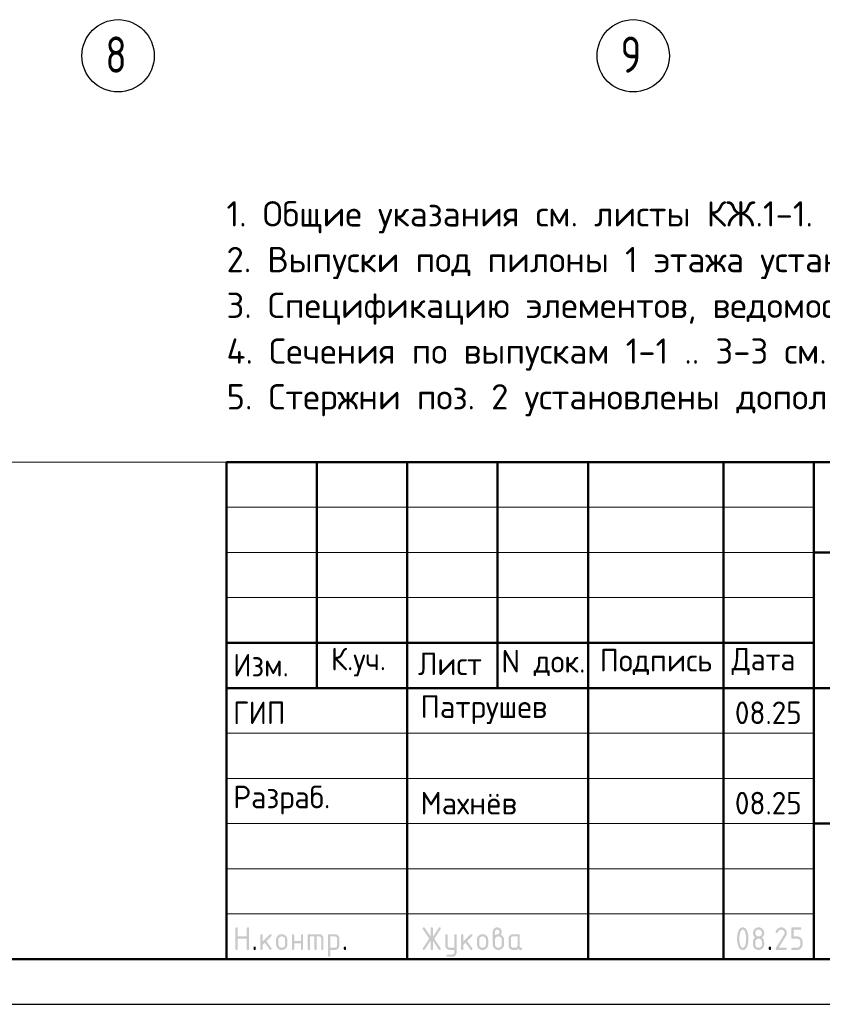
# Model space of a CAD drawing. Header units: millimetres. Extents: x 0 to 42000, y 0 to 29700.
# Tile 2 of 4: x 20711 to 29593, y 0 to 10896. Entities that reach past the tile are written whole.
import ezdxf

# ---------------------------------------------------------------- set-up
doc = ezdxf.new("R2010")
doc.units = ezdxf.units.MM
doc.linetypes.add('______5', pattern=[1100, 800, -100, 100, -100])
doc.layers.add('Standard', color=7, linetype='Continuous', lineweight=25)
doc.layers.add('Оси', color=7, linetype='______5', true_color=0x656565)
doc.styles.add('ISOCPEUR', font='txt')

msp = doc.modelspace()

# ---------------------------------------------------------------- hatches: boundary and pattern name
at = {"layer": 'Standard', "linetype": 'Continuous', "lineweight": 25, "transparency": 33554687}
for points in [[(23099, 614), (23099, 839), (23099, 840), (23099, 842), (23099, 843), (23100, 844), (23100, 845), (23101, 846), (23101, 847), (23102, 848), (23103, 849), (23104, 850), (23105, 850), (23106, 851), (23107, 851), (23109, 851), (23110, 851), (23112, 851), (23113, 851), (23115, 851), (23116, 851), (23117, 851), (23118, 850), (23119, 850), (23120, 849), (23121, 848), (23122, 847), (23122, 846), (23123, 845), (23123, 844), (23124, 843), (23124, 842), (23124, 840), (23124, 839), (23124, 751), (23224, 751), (23224, 839), (23224, 840), (23224, 842), (23224, 843), (23225, 844), (23225, 845), (23226, 846), (23226, 847), (23227, 848), (23228, 849), (23229, 850), (23230, 850), (23231, 851), (23232, 851), (23233, 851), (23235, 851), (23236, 851), (23238, 851), (23239, 851), (23241, 851), (23242, 851), (23243, 850), (23244, 850), (23245, 849), (23246, 848), (23247, 847), (23247, 846), (23248, 845), (23248, 844), (23249, 843), (23249, 842), (23249, 840), (23249, 839), (23249, 614), (23249, 612), (23249, 611), (23249, 609), (23248, 608), (23248, 607), (23247, 606), (23247, 605), (23246, 604), (23245, 604), (23244, 603), (23243, 602), (23242, 602), (23241, 602), (23239, 601), (23238, 601), (23236, 601), (23235, 601), (23233, 601), (23232, 602), (23231, 602), (23230, 602), (23229, 603), (23228, 604), (23227, 604), (23226, 605), (23226, 606), (23225, 607), (23225, 608), (23224, 609), (23224, 611), (23224, 612), (23224, 614), (23224, 726), (23124, 726), (23124, 614), (23124, 612), (23124, 611), (23124, 609), (23123, 608), (23123, 607), (23122, 606), (23122, 605), (23121, 604), (23120, 604), (23119, 603), (23118, 602), (23117, 602), (23116, 602), (23115, 601), (23113, 601), (23112, 601), (23110, 601), (23109, 601), (23107, 602), (23106, 602), (23105, 602), (23104, 603), (23103, 604), (23102, 604), (23101, 605), (23101, 606), (23100, 607), (23100, 608), (23099, 609), (23099, 611), (23099, 612)], [(23399, 694), (23478, 773), (23478, 773), (23479, 774), (23480, 775), (23482, 775), (23483, 776), (23484, 776), (23485, 776), (23486, 776), (23488, 776), (23489, 776), (23491, 776), (23492, 775), (23493, 775), (23494, 774), (23495, 774), (23496, 773), (23497, 772), (23497, 771), (23498, 770), (23498, 769), (23499, 768), (23499, 767), (23499, 765), (23499, 764), (23499, 762), (23499, 761), (23498, 760), (23498, 759), (23497, 758), (23497, 757), (23496, 756), (23495, 755), (23440, 700), (23496, 621), (23498, 619), (23498, 617), (23499, 616), (23499, 614), (23499, 612), (23499, 611), (23499, 609), (23498, 608), (23498, 607), (23497, 606), (23497, 605), (23496, 604), (23495, 604), (23494, 603), (23493, 602), (23492, 602), (23491, 602), (23489, 601), (23488, 601), (23486, 601), (23485, 601), (23483, 602), (23482, 602), (23480, 603), (23479, 603), (23478, 604), (23477, 605), (23476, 607), (23422, 682), (23399, 659), (23399, 614), (23399, 612), (23399, 611), (23399, 609), (23398, 608), (23398, 607), (23397, 606), (23397, 605), (23396, 604), (23395, 604), (23394, 603), (23393, 602), (23392, 602), (23391, 602), (23389, 601), (23388, 601), (23386, 601), (23385, 601), (23383, 601), (23382, 602), (23381, 602), (23380, 602), (23379, 603), (23378, 604), (23377, 604), (23376, 605), (23376, 606), (23375, 607), (23375, 608), (23374, 609), (23374, 611), (23374, 612), (23374, 614), (23374, 764), (23374, 765), (23374, 767), (23374, 768), (23375, 769), (23375, 770), (23376, 771), (23376, 772), (23377, 773), (23378, 774), (23379, 774), (23380, 775), (23381, 775), (23382, 776), (23383, 776), (23385, 776), (23386, 776), (23388, 776), (23389, 776), (23391, 776), (23392, 775), (23393, 775), (23394, 774), (23395, 774), (23396, 773), (23397, 772), (23397, 771), (23398, 770), (23398, 769), (23399, 768), (23399, 767), (23399, 765), (23399, 764)], [(23749, 676), (23749, 614), (23749, 612), (23748, 611), (23748, 609), (23748, 608), (23747, 607), (23747, 606), (23746, 605), (23746, 604), (23745, 604), (23744, 603), (23743, 602), (23742, 602), (23740, 602), (23739, 601), (23738, 601), (23736, 601), (23735, 601), (23733, 601), (23732, 602), (23731, 602), (23729, 602), (23729, 603), (23728, 604), (23727, 604), (23726, 605), (23725, 606), (23725, 607), (23724, 608), (23724, 609), (23724, 611), (23724, 612), (23724, 614), (23724, 764), (23724, 765), (23724, 767), (23724, 768), (23724, 769), (23725, 770), (23725, 771), (23726, 772), (23727, 773), (23728, 774), (23729, 774), (23729, 775), (23731, 775), (23732, 776), (23733, 776), (23735, 776), (23736, 776), (23738, 776), (23739, 776), (23740, 776), (23742, 775), (23743, 775), (23744, 774), (23745, 774), (23746, 773), (23746, 772), (23747, 771), (23747, 770), (23748, 769), (23748, 768), (23748, 767), (23749, 765), (23749, 764), (23749, 701), (23823, 701), (23823, 764), (23823, 765), (23824, 767), (23824, 768), (23824, 769), (23825, 770), (23825, 771), (23826, 772), (23826, 773), (23827, 774), (23828, 774), (23829, 775), (23830, 775), (23832, 776), (23833, 776), (23834, 776), (23836, 776), (23837, 776), (23839, 776), (23840, 776), (23841, 775), (23843, 775), (23843, 774), (23844, 774), (23845, 773), (23846, 772), (23847, 771), (23847, 770), (23848, 769), (23848, 768), (23848, 767), (23848, 765), (23848, 764), (23848, 614), (23848, 612), (23848, 611), (23848, 609), (23848, 608), (23847, 607), (23847, 606), (23846, 605), (23845, 604), (23844, 604), (23843, 603), (23843, 602), (23841, 602), (23840, 602), (23839, 601), (23837, 601), (23836, 601), (23834, 601), (23833, 601), (23832, 602), (23830, 602), (23829, 602), (23828, 603), (23827, 604), (23826, 604), (23826, 605), (23825, 606), (23825, 607), (23824, 608), (23824, 609), (23824, 611), (23823, 612), (23823, 614), (23823, 676)], [(23911, 776), (24023, 776), (24026, 776), (24028, 776), (24031, 776), (24033, 775), (24036, 775), (24038, 774), (24040, 773), (24043, 773), (24045, 772), (24047, 770), (24049, 769), (24051, 768), (24053, 767), (24055, 765), (24057, 763), (24059, 762), (24061, 760), (24062, 758), (24064, 756), (24065, 754), (24067, 752), (24068, 750), (24069, 748), (24070, 745), (24071, 743), (24071, 741), (24072, 739), (24072, 736), (24073, 734), (24073, 731), (24073, 729), (24073, 726), (24073, 614), (24073, 612), (24073, 611), (24073, 609), (24073, 608), (24072, 607), (24072, 606), (24071, 605), (24070, 604), (24069, 604), (24068, 603), (24067, 602), (24066, 602), (24065, 602), (24064, 601), (24062, 601), (24061, 601), (24059, 601), (24058, 601), (24057, 602), (24055, 602), (24054, 602), (24053, 603), (24052, 604), (24051, 604), (24051, 605), (24050, 606), (24049, 607), (24049, 608), (24049, 609), (24048, 611), (24048, 612), (24048, 614), (24048, 726), (24048, 729), (24048, 731), (24047, 734), (24046, 736), (24046, 738), (24044, 740), (24043, 742), (24041, 744), (24039, 746), (24037, 747), (24035, 748), (24033, 749), (24031, 750), (24028, 751), (24026, 751), (24023, 751), (23998, 751), (23998, 614), (23998, 612), (23998, 611), (23998, 609), (23998, 608), (23997, 607), (23997, 606), (23996, 605), (23995, 604), (23995, 604), (23994, 603), (23993, 602), (23991, 602), (23990, 602), (23989, 601), (23987, 601), (23986, 601), (23984, 601), (23983, 601), (23982, 602), (23980, 602), (23979, 602), (23978, 603), (23977, 604), (23977, 604), (23976, 605), (23975, 606), (23975, 607), (23974, 608), (23974, 609), (23974, 611), (23973, 612), (23973, 614), (23973, 751), (23924, 751), (23924, 614), (23924, 612), (23923, 611), (23923, 609), (23923, 608), (23922, 607), (23922, 606), (23921, 605), (23920, 604), (23920, 604), (23919, 603), (23918, 602), (23916, 602), (23915, 602), (23914, 601), (23913, 601), (23911, 601), (23909, 601), (23908, 601), (23907, 602), (23906, 602), (23904, 602), (23903, 603), (23902, 604), (23902, 604), (23901, 605), (23900, 606), (23900, 607), (23899, 608), (23899, 609), (23899, 611), (23898, 612), (23898, 614), (23898, 764), (23898, 765), (23899, 767), (23899, 768), (23899, 769), (23900, 770), (23900, 771), (23901, 772), (23902, 773), (23902, 774), (23903, 774), (23904, 775), (23906, 775), (23907, 776), (23908, 776), (23909, 776)], [(25259, 704), (25194, 607), (25193, 605), (25192, 604), (25191, 603), (25190, 603), (25188, 602), (25187, 602), (25185, 601), (25183, 601), (25182, 601), (25180, 601), (25179, 602), (25178, 602), (25177, 603), (25176, 603), (25175, 604), (25174, 605), (25173, 605), (25173, 606), (25172, 607), (25172, 609), (25171, 610), (25171, 611), (25171, 613), (25171, 614), (25171, 616), (25172, 618), (25172, 619), (25173, 621), (25243, 726), (25173, 832), (25172, 833), (25172, 835), (25171, 837), (25171, 838), (25171, 840), (25171, 841), (25171, 843), (25172, 844), (25172, 845), (25173, 846), (25173, 847), (25174, 848), (25175, 849), (25176, 849), (25177, 850), (25178, 850), (25179, 851), (25181, 851), (25182, 851), (25184, 851), (25185, 851), (25187, 851), (25188, 851), (25189, 850), (25191, 849), (25192, 848), (25193, 847), (25194, 846), (25259, 749), (25259, 839), (25259, 840), (25259, 842), (25259, 843), (25259, 844), (25260, 845), (25260, 846), (25261, 847), (25262, 848), (25262, 849), (25263, 850), (25264, 850), (25266, 851), (25267, 851), (25268, 851), (25269, 851), (25271, 851), (25273, 851), (25274, 851), (25275, 851), (25277, 851), (25278, 850), (25279, 850), (25280, 849), (25280, 848), (25281, 847), (25282, 846), (25282, 845), (25283, 844), (25283, 843), (25283, 842), (25284, 840), (25284, 839), (25284, 749), (25348, 846), (25349, 847), (25350, 848), (25351, 849), (25353, 850), (25354, 851), (25356, 851), (25357, 851), (25359, 851), (25360, 851), (25361, 851), (25362, 851), (25363, 850), (25365, 850), (25366, 849), (25367, 848), (25367, 847), (25368, 847), (25369, 846), (25370, 845), (25370, 843), (25371, 842), (25371, 841), (25371, 840), (25371, 839), (25371, 837), (25371, 835), (25370, 833), (25369, 832), (25299, 726), (25369, 621), (25370, 619), (25371, 617), (25371, 616), (25371, 614), (25371, 613), (25371, 611), (25371, 610), (25370, 609), (25370, 608), (25369, 607), (25368, 606), (25368, 605), (25367, 604), (25366, 603), (25365, 603), (25364, 602), (25363, 602), (25361, 602), (25360, 601), (25359, 601), (25357, 601), (25356, 602), (25354, 602), (25353, 603), (25351, 603), (25350, 604), (25349, 605), (25348, 607), (25284, 704), (25284, 614), (25284, 612), (25283, 611), (25283, 609), (25283, 608), (25282, 607), (25282, 606), (25281, 605), (25280, 604), (25280, 604), (25279, 603), (25278, 602), (25277, 602), (25275, 602), (25274, 601), (25273, 601), (25271, 601), (25269, 601), (25268, 601), (25267, 602), (25266, 602), (25264, 602), (25263, 603), (25262, 604), (25262, 604), (25261, 605), (25260, 606), (25260, 607), (25259, 608), (25259, 609), (25259, 611), (25259, 612), (25259, 614)], [(25521, 576), (25521, 601), (25471, 601), (25468, 601), (25466, 602), (25463, 602), (25461, 602), (25458, 603), (25456, 603), (25454, 604), (25452, 605), (25449, 606), (25447, 607), (25445, 608), (25443, 609), (25441, 611), (25439, 612), (25437, 614), (25436, 616), (25434, 618), (25432, 620), (25431, 622), (25429, 624), (25428, 626), (25427, 628), (25426, 630), (25425, 632), (25424, 634), (25423, 637), (25422, 639), (25422, 641), (25422, 644), (25421, 646), (25421, 649), (25421, 651), (25421, 764), (25421, 765), (25421, 767), (25421, 768), (25422, 769), (25422, 770), (25423, 771), (25423, 772), (25424, 773), (25425, 774), (25426, 774), (25427, 775), (25428, 775), (25429, 776), (25431, 776), (25432, 776), (25434, 776), (25435, 776), (25437, 776), (25438, 776), (25439, 775), (25440, 775), (25441, 774), (25442, 774), (25443, 773), (25444, 772), (25444, 771), (25445, 770), (25445, 769), (25446, 768), (25446, 767), (25446, 765), (25446, 764), (25446, 651), (25446, 649), (25447, 646), (25447, 644), (25448, 642), (25449, 640), (25450, 638), (25452, 636), (25454, 634), (25455, 632), (25457, 630), (25459, 629), (25462, 628), (25464, 627), (25466, 627), (25468, 626), (25471, 626), (25521, 626), (25521, 764), (25521, 765), (25521, 767), (25521, 768), (25522, 769), (25522, 770), (25523, 771), (25523, 772), (25524, 773), (25525, 774), (25526, 774), (25527, 775), (25528, 775), (25529, 776), (25530, 776), (25532, 776), (25533, 776), (25535, 776), (25536, 776), (25538, 776), (25539, 775), (25540, 775), (25541, 774), (25542, 774), (25543, 773), (25544, 772), (25544, 771), (25545, 770), (25545, 769), (25545, 768), (25546, 767), (25546, 765), (25546, 764), (25546, 576), (25546, 574), (25546, 571), (25545, 569), (25545, 566), (25545, 564), (25544, 562), (25543, 559), (25542, 557), (25541, 555), (25540, 553), (25539, 551), (25538, 549), (25537, 547), (25535, 545), (25533, 543), (25532, 541), (25530, 539), (25528, 538), (25526, 536), (25524, 535), (25522, 533), (25520, 532), (25518, 531), (25516, 530), (25514, 529), (25511, 528), (25509, 528), (25507, 527), (25504, 527), (25502, 527), (25499, 526), (25497, 526), (25446, 526), (25445, 526), (25443, 527), (25442, 527), (25441, 527), (25440, 528), (25439, 528), (25438, 529), (25437, 529), (25436, 530), (25435, 531), (25435, 532), (25434, 533), (25434, 535), (25434, 536), (25434, 537), (25434, 539), (25434, 540), (25434, 541), (25434, 542), (25435, 544), (25435, 545), (25436, 546), (25436, 547), (25437, 548), (25438, 549), (25439, 549), (25440, 550), (25442, 550), (25443, 551), (25444, 551), (25445, 551), (25446, 551), (25496, 551), (25499, 551), (25501, 552), (25503, 552), (25506, 553), (25508, 554), (25510, 555), (25512, 557), (25514, 558), (25515, 560), (25517, 562), (25518, 564), (25519, 566), (25520, 568), (25520, 571), (25521, 573)], [(25621, 694), (25700, 773), (25700, 773), (25701, 774), (25702, 775), (25704, 775), (25705, 776), (25706, 776), (25707, 776), (25708, 776), (25710, 776), (25711, 776), (25713, 776), (25714, 775), (25715, 775), (25716, 774), (25717, 774), (25718, 773), (25719, 772), (25719, 771), (25720, 770), (25720, 769), (25721, 768), (25721, 767), (25721, 765), (25721, 764), (25721, 762), (25721, 761), (25721, 760), (25720, 759), (25720, 758), (25719, 757), (25718, 756), (25717, 755), (25662, 700), (25719, 621), (25720, 619), (25720, 617), (25721, 616), (25721, 614), (25721, 612), (25721, 611), (25721, 609), (25720, 608), (25720, 607), (25719, 606), (25719, 605), (25718, 604), (25717, 604), (25716, 603), (25715, 602), (25714, 602), (25713, 602), (25711, 601), (25710, 601), (25708, 601), (25707, 601), (25705, 602), (25704, 602), (25703, 603), (25701, 603), (25700, 604), (25699, 605), (25698, 607), (25644, 682), (25621, 659), (25621, 614), (25621, 612), (25621, 611), (25621, 609), (25620, 608), (25620, 607), (25619, 606), (25619, 605), (25618, 604), (25617, 604), (25616, 603), (25615, 602), (25614, 602), (25613, 602), (25611, 601), (25610, 601), (25608, 601), (25607, 601), (25606, 601), (25604, 602), (25603, 602), (25602, 602), (25601, 603), (25600, 604), (25599, 604), (25598, 605), (25598, 606), (25597, 607), (25597, 608), (25596, 609), (25596, 611), (25596, 612), (25596, 614), (25596, 764), (25596, 765), (25596, 767), (25596, 768), (25597, 769), (25597, 770), (25598, 771), (25598, 772), (25599, 773), (25600, 774), (25601, 774), (25602, 775), (25603, 775), (25604, 776), (25606, 776), (25607, 776), (25608, 776), (25610, 776), (25611, 776), (25613, 776), (25614, 775), (25615, 775), (25616, 774), (25617, 774), (25618, 773), (25619, 772), (25619, 771), (25620, 770), (25620, 769), (25621, 768), (25621, 767), (25621, 765), (25621, 764)], [(29137, 851), (29140, 851), (29144, 851), (29147, 851), (29150, 850), (29153, 850), (29156, 849), (29158, 848), (29161, 847), (29164, 846), (29167, 844), (29169, 843), (29172, 841), (29174, 839), (29177, 837), (29179, 835), (29181, 833), (29184, 831), (29186, 828), (29188, 826), (29189, 823), (29191, 821), (29193, 818), (29194, 816), (29195, 813), (29196, 810), (29197, 807), (29198, 804), (29198, 801), (29199, 798), (29199, 795), (29200, 792), (29200, 789), (29200, 784), (29199, 780), (29198, 775), (29197, 771), (29195, 766), (29193, 762), (29191, 757), (29188, 753), (29110, 626), (29187, 626), (29189, 626), (29190, 626), (29191, 626), (29193, 626), (29194, 625), (29195, 625), (29196, 624), (29197, 623), (29197, 622), (29198, 621), (29198, 620), (29199, 619), (29199, 618), (29199, 617), (29200, 615), (29200, 614), (29200, 612), (29199, 611), (29199, 610), (29199, 608), (29198, 607), (29198, 606), (29197, 605), (29197, 604), (29196, 604), (29195, 603), (29194, 602), (29193, 602), (29191, 602), (29190, 601), (29189, 601), (29187, 601), (29087, 601), (29086, 601), (29084, 601), (29083, 602), (29082, 602), (29081, 602), (29080, 603), (29079, 604), (29078, 604), (29077, 605), (29076, 606), (29076, 607), (29075, 608), (29075, 609), (29075, 611), (29075, 612), (29075, 614), (29075, 616), (29075, 617), (29076, 619), (29077, 621), (29168, 768), (29170, 771), (29171, 773), (29172, 776), (29173, 778), (29174, 781), (29174, 783), (29175, 786), (29175, 789), (29175, 793), (29174, 796), (29173, 800), (29172, 803), (29171, 806), (29168, 809), (29166, 813), (29164, 815), (29161, 818), (29158, 820), (29155, 822), (29152, 823), (29148, 825), (29145, 826), (29141, 826), (29137, 826), (29135, 826), (29132, 826), (29129, 825), (29127, 824), (29124, 823), (29122, 822), (29119, 820), (29117, 818), (29114, 816), (29112, 814), (29110, 812), (29107, 809), (29105, 806), (29103, 802), (29100, 799), (29098, 795), (29097, 793), (29096, 792), (29095, 791), (29094, 790), (29092, 790), (29091, 789), (29089, 789), (29087, 789), (29086, 789), (29084, 789), (29083, 789), (29082, 790), (29081, 790), (29080, 791), (29079, 791), (29078, 792), (29077, 793), (29076, 794), (29076, 795), (29075, 796), (29075, 797), (29075, 798), (29075, 800), (29075, 801), (29075, 803), (29075, 804), (29075, 805), (29076, 806), (29079, 812), (29082, 817), (29085, 822), (29088, 826), (29092, 830), (29095, 834), (29099, 837), (29103, 840), (29107, 843), (29111, 845), (29115, 847), (29119, 848), (29123, 850), (29128, 851), (29132, 851)], [(29250, 739), (29250, 839), (29250, 840), (29250, 842), (29250, 843), (29250, 844), (29251, 845), (29251, 846), (29252, 847), (29253, 848), (29253, 849), (29254, 850), (29255, 850), (29257, 851), (29258, 851), (29259, 851), (29261, 851), (29262, 851), (29349, 851), (29351, 851), (29352, 851), (29354, 851), (29355, 851), (29356, 850), (29357, 850), (29358, 849), (29359, 848), (29359, 847), (29360, 846), (29361, 845), (29361, 844), (29361, 843), (29362, 842), (29362, 840), (29362, 839), (29362, 837), (29362, 836), (29361, 834), (29361, 833), (29361, 832), (29360, 831), (29359, 830), (29359, 829), (29358, 829), (29357, 828), (29356, 827), (29355, 827), (29354, 827), (29352, 826), (29351, 826), (29349, 826), (29275, 826), (29275, 751), (29312, 751), (29315, 751), (29318, 751), (29322, 751), (29324, 750), (29327, 750), (29330, 749), (29333, 748), (29336, 747), (29339, 746), (29341, 744), (29344, 743), (29347, 741), (29349, 739), (29351, 737), (29354, 735), (29356, 733), (29358, 731), (29360, 728), (29362, 726), (29364, 723), (29366, 721), (29367, 718), (29369, 715), (29370, 713), (29371, 710), (29372, 707), (29373, 704), (29373, 701), (29374, 698), (29374, 695), (29374, 692), (29374, 689), (29374, 664), (29374, 661), (29374, 657), (29374, 654), (29373, 651), (29373, 648), (29372, 645), (29371, 643), (29370, 640), (29369, 637), (29367, 634), (29366, 632), (29364, 629), (29362, 627), (29360, 624), (29358, 622), (29356, 620), (29354, 617), (29351, 615), (29349, 613), (29346, 612), (29344, 610), (29341, 608), (29339, 607), (29336, 606), (29333, 605), (29330, 604), (29327, 603), (29324, 602), (29321, 602), (29318, 602), (29315, 601), (29312, 601), (29262, 601), (29261, 601), (29259, 601), (29258, 602), (29257, 602), (29255, 602), (29254, 603), (29253, 604), (29253, 604), (29252, 605), (29251, 606), (29251, 607), (29250, 608), (29250, 610), (29250, 611), (29250, 612), (29250, 614), (29250, 615), (29250, 617), (29250, 618), (29250, 619), (29251, 620), (29251, 621), (29252, 622), (29253, 623), (29253, 624), (29254, 625), (29255, 625), (29257, 626), (29258, 626), (29259, 626), (29261, 626), (29262, 626), (29312, 626), (29316, 626), (29319, 627), (29323, 628), (29326, 629), (29330, 630), (29333, 632), (29336, 634), (29338, 637), (29341, 640), (29343, 643), (29345, 646), (29347, 649), (29348, 653), (29349, 656), (29349, 660), (29349, 664), (29349, 689), (29349, 693), (29349, 696), (29348, 700), (29347, 703), (29345, 707), (29343, 710), (29341, 713), (29338, 715), (29336, 718), (29333, 720), (29330, 722), (29326, 724), (29323, 725), (29319, 726), (29316, 726), (29312, 726), (29262, 726), (29261, 726), (29259, 726), (29258, 727), (29257, 727), (29255, 727), (29254, 728), (29253, 729), (29253, 729), (29252, 730), (29251, 731), (29251, 732), (29250, 733), (29250, 734), (29250, 736), (29250, 737)], [(23299, 626), (23299, 628), (23299, 629), (23299, 631), (23300, 632), (23300, 633), (23301, 634), (23301, 635), (23302, 636), (23303, 637), (23304, 637), (23305, 638), (23306, 638), (23307, 638), (23309, 639), (23310, 639), (23312, 639), (23313, 639), (23314, 639), (23316, 638), (23317, 638), (23318, 638), (23319, 637), (23320, 637), (23321, 636), (23322, 635), (23322, 634), (23323, 633), (23323, 632), (23324, 631), (23324, 629), (23324, 628), (23324, 626), (23324, 614), (23324, 612), (23324, 611), (23324, 610), (23323, 608), (23323, 607), (23322, 606), (23322, 605), (23321, 604), (23320, 604), (23319, 603), (23318, 602), (23317, 602), (23316, 602), (23314, 601), (23313, 601), (23312, 601), (23310, 601), (23309, 601), (23307, 602), (23306, 602), (23305, 602), (23304, 603), (23303, 604), (23302, 604), (23301, 605), (23301, 606), (23300, 607), (23300, 608), (23299, 610), (23299, 611), (23299, 612), (23299, 614)], [(24298, 626), (24298, 628), (24298, 629), (24299, 631), (24299, 632), (24299, 633), (24300, 634), (24301, 635), (24301, 636), (24302, 637), (24303, 637), (24304, 638), (24305, 638), (24307, 638), (24308, 639), (24309, 639), (24311, 639), (24312, 639), (24314, 639), (24315, 638), (24316, 638), (24317, 638), (24318, 637), (24319, 637), (24320, 636), (24321, 635), (24322, 634), (24322, 633), (24323, 632), (24323, 631), (24323, 629), (24323, 628), (24323, 626), (24323, 614), (24323, 612), (24323, 611), (24323, 610), (24323, 608), (24322, 607), (24322, 606), (24321, 605), (24320, 604), (24319, 604), (24318, 603), (24317, 602), (24316, 602), (24315, 602), (24314, 601), (24312, 601), (24311, 601), (24309, 601), (24308, 601), (24307, 602), (24305, 602), (24304, 602), (24303, 603), (24302, 604), (24301, 604), (24301, 605), (24300, 606), (24299, 607), (24299, 608), (24299, 610), (24298, 611), (24298, 612), (24298, 614)], [(29000, 626), (29000, 628), (29000, 629), (29000, 631), (29001, 632), (29001, 633), (29002, 634), (29002, 635), (29003, 636), (29004, 637), (29005, 637), (29006, 638), (29007, 638), (29008, 638), (29009, 639), (29011, 639), (29012, 639), (29014, 639), (29015, 639), (29017, 638), (29018, 638), (29019, 638), (29020, 637), (29021, 637), (29022, 636), (29023, 635), (29023, 634), (29024, 633), (29024, 632), (29024, 631), (29025, 629), (29025, 628), (29025, 626), (29025, 614), (29025, 612), (29025, 611), (29024, 610), (29024, 608), (29024, 607), (29023, 606), (29023, 605), (29022, 604), (29021, 604), (29020, 603), (29019, 602), (29018, 602), (29017, 602), (29015, 601), (29014, 601), (29012, 601), (29011, 601), (29009, 601), (29008, 602), (29007, 602), (29006, 602), (29005, 603), (29004, 604), (29003, 604), (29002, 605), (29002, 606), (29001, 607), (29001, 608), (29000, 610), (29000, 611), (29000, 612), (29000, 614)]]:
    msp.add_hatch(color=7, dxfattribs=at).paths.add_polyline_path(points, flags=16)
h = msp.add_hatch(color=7, dxfattribs=at)
h.paths.add_polyline_path([(23549, 664), (23549, 714), (23549, 717), (23549, 720), (23549, 723), (23550, 726), (23550, 729), (23551, 732), (23552, 735), (23553, 738), (23554, 740), (23556, 743), (23557, 746), (23559, 748), (23561, 751), (23563, 753), (23565, 756), (23567, 758), (23569, 760), (23572, 762), (23574, 764), (23577, 766), (23579, 768), (23582, 769), (23584, 770), (23587, 772), (23590, 773), (23593, 774), (23596, 774), (23599, 775), (23602, 776), (23605, 776), (23608, 776), (23611, 776), (23614, 776), (23618, 776), (23621, 776), (23624, 775), (23627, 774), (23630, 774), (23633, 773), (23635, 772), (23638, 770), (23641, 769), (23643, 768), (23646, 766), (23648, 764), (23651, 762), (23653, 760), (23655, 758), (23658, 756), (23660, 753), (23662, 751), (23663, 749), (23665, 746), (23666, 743), (23668, 741), (23669, 738), (23670, 735), (23671, 732), (23672, 729), (23672, 726), (23673, 723), (23673, 720), (23674, 717), (23674, 714), (23674, 664), (23674, 660), (23673, 657), (23673, 654), (23672, 651), (23672, 648), (23671, 645), (23670, 642), (23669, 640), (23668, 637), (23666, 634), (23665, 632), (23663, 629), (23662, 627), (23660, 624), (23658, 622), (23655, 620), (23653, 617), (23651, 615), (23648, 613), (23646, 612), (23643, 610), (23641, 608), (23638, 607), (23635, 606), (23632, 605), (23629, 604), (23627, 603), (23624, 602), (23621, 602), (23617, 602), (23614, 601), (23611, 601), (23608, 601), (23605, 602), (23602, 602), (23599, 602), (23596, 603), (23593, 604), (23590, 605), (23587, 606), (23584, 607), (23582, 608), (23579, 610), (23577, 612), (23574, 613), (23572, 615), (23569, 617), (23567, 620), (23565, 622), (23563, 624), (23561, 627), (23559, 629), (23557, 632), (23556, 634), (23554, 637), (23553, 640), (23552, 642), (23551, 645), (23550, 648), (23550, 651), (23549, 654), (23549, 657), (23549, 660)], flags=16)
h.paths.add_polyline_path([(23648, 664), (23648, 714), (23648, 718), (23648, 721), (23647, 725), (23646, 728), (23644, 732), (23642, 735), (23640, 738), (23638, 740), (23635, 743), (23632, 745), (23629, 747), (23625, 749), (23622, 750), (23619, 751), (23615, 751), (23611, 751), (23607, 751), (23604, 751), (23600, 750), (23597, 749), (23594, 747), (23590, 745), (23587, 743), (23585, 740), (23582, 738), (23580, 735), (23578, 732), (23577, 728), (23575, 725), (23574, 721), (23574, 718), (23574, 714), (23574, 664), (23574, 660), (23574, 656), (23575, 653), (23577, 649), (23578, 646), (23580, 643), (23582, 640), (23585, 637), (23587, 634), (23590, 632), (23593, 630), (23597, 629), (23600, 628), (23604, 627), (23607, 626), (23611, 626), (23615, 626), (23619, 627), (23622, 628), (23625, 629), (23629, 630), (23632, 633), (23635, 635), (23638, 637), (23640, 640), (23642, 643), (23644, 646), (23646, 649), (23647, 653), (23648, 656), (23648, 660)])
h = msp.add_hatch(color=7, dxfattribs=at)
h.paths.add_polyline_path([(24123, 764), (24123, 765), (24124, 767), (24124, 768), (24124, 769), (24125, 770), (24125, 771), (24126, 772), (24127, 773), (24127, 774), (24128, 774), (24129, 775), (24130, 775), (24132, 776), (24133, 776), (24134, 776), (24136, 776), (24198, 776), (24201, 776), (24203, 776), (24206, 776), (24208, 775), (24211, 775), (24213, 774), (24215, 773), (24218, 773), (24220, 772), (24222, 770), (24224, 769), (24226, 768), (24228, 767), (24230, 765), (24232, 763), (24234, 762), (24236, 760), (24237, 758), (24239, 756), (24240, 754), (24241, 752), (24243, 750), (24244, 748), (24245, 746), (24245, 743), (24246, 741), (24247, 739), (24247, 736), (24248, 734), (24248, 731), (24248, 729), (24248, 726), (24248, 651), (24248, 649), (24248, 646), (24248, 644), (24247, 641), (24247, 639), (24246, 637), (24245, 634), (24245, 632), (24244, 630), (24243, 628), (24241, 626), (24240, 624), (24239, 622), (24237, 620), (24236, 618), (24234, 616), (24232, 614), (24230, 612), (24228, 611), (24226, 609), (24224, 608), (24222, 607), (24220, 606), (24218, 605), (24215, 604), (24213, 603), (24211, 603), (24208, 602), (24206, 602), (24203, 602), (24201, 601), (24198, 601), (24148, 601), (24148, 539), (24148, 537), (24148, 536), (24148, 535), (24148, 533), (24147, 532), (24147, 531), (24146, 530), (24145, 529), (24145, 529), (24144, 528), (24143, 528), (24141, 527), (24140, 527), (24139, 527), (24138, 526), (24136, 526), (24134, 526), (24133, 527), (24132, 527), (24130, 527), (24129, 528), (24128, 528), (24127, 529), (24127, 529), (24126, 530), (24125, 531), (24125, 532), (24124, 533), (24124, 535), (24124, 536), (24123, 537), (24123, 539)], flags=16)
h.paths.add_polyline_path([(24148, 751), (24148, 626), (24198, 626), (24201, 626), (24203, 627), (24206, 627), (24208, 628), (24210, 629), (24212, 630), (24214, 632), (24216, 634), (24218, 635), (24219, 637), (24220, 639), (24221, 642), (24222, 644), (24223, 646), (24223, 649), (24223, 651), (24223, 726), (24223, 729), (24223, 731), (24222, 734), (24221, 736), (24220, 738), (24219, 740), (24218, 742), (24216, 744), (24214, 746), (24212, 747), (24210, 748), (24208, 749), (24206, 750), (24203, 751), (24201, 751), (24198, 751)])
h = msp.add_hatch(color=7, dxfattribs=at)
h.paths.add_polyline_path([(25771, 664), (25771, 714), (25771, 717), (25771, 720), (25771, 723), (25772, 726), (25773, 729), (25773, 732), (25774, 735), (25775, 738), (25777, 740), (25778, 743), (25779, 746), (25781, 748), (25783, 751), (25785, 753), (25787, 756), (25789, 758), (25791, 760), (25794, 762), (25796, 764), (25799, 766), (25801, 768), (25804, 769), (25806, 770), (25809, 772), (25812, 773), (25815, 774), (25818, 774), (25821, 775), (25824, 776), (25827, 776), (25830, 776), (25833, 776), (25836, 776), (25840, 776), (25843, 776), (25846, 775), (25849, 774), (25852, 774), (25855, 773), (25857, 772), (25860, 770), (25863, 769), (25865, 768), (25868, 766), (25871, 764), (25873, 762), (25875, 760), (25878, 758), (25880, 756), (25882, 753), (25884, 751), (25885, 749), (25887, 746), (25889, 743), (25890, 741), (25891, 738), (25892, 735), (25893, 732), (25894, 729), (25894, 726), (25895, 723), (25895, 720), (25896, 717), (25896, 714), (25896, 664), (25896, 660), (25895, 657), (25895, 654), (25894, 651), (25894, 648), (25893, 645), (25892, 642), (25891, 640), (25890, 637), (25888, 634), (25887, 632), (25885, 629), (25884, 627), (25882, 624), (25880, 622), (25877, 620), (25875, 617), (25873, 615), (25870, 613), (25868, 612), (25865, 610), (25863, 608), (25860, 607), (25857, 606), (25854, 605), (25852, 604), (25849, 603), (25846, 602), (25843, 602), (25840, 602), (25836, 601), (25833, 601), (25830, 601), (25827, 602), (25824, 602), (25821, 602), (25818, 603), (25815, 604), (25812, 605), (25809, 606), (25806, 607), (25804, 608), (25801, 610), (25799, 612), (25796, 613), (25794, 615), (25791, 617), (25789, 620), (25787, 622), (25785, 624), (25783, 627), (25781, 629), (25779, 632), (25778, 634), (25777, 637), (25775, 640), (25774, 642), (25773, 645), (25773, 648), (25772, 651), (25771, 654), (25771, 657), (25771, 660)], flags=16)
h.paths.add_polyline_path([(25871, 664), (25871, 714), (25871, 718), (25870, 721), (25869, 725), (25868, 728), (25866, 732), (25864, 735), (25862, 738), (25860, 740), (25857, 743), (25854, 745), (25851, 747), (25848, 749), (25844, 750), (25841, 751), (25837, 751), (25833, 751), (25829, 751), (25826, 751), (25822, 750), (25819, 749), (25816, 747), (25813, 745), (25810, 743), (25807, 740), (25804, 738), (25802, 735), (25800, 732), (25799, 728), (25797, 725), (25797, 721), (25796, 718), (25796, 714), (25796, 664), (25796, 660), (25797, 656), (25797, 653), (25799, 649), (25800, 646), (25802, 643), (25804, 640), (25807, 637), (25809, 634), (25812, 632), (25815, 630), (25819, 629), (25822, 628), (25826, 627), (25829, 626), (25833, 626), (25837, 626), (25841, 627), (25844, 628), (25848, 629), (25851, 630), (25854, 633), (25857, 635), (25860, 637), (25862, 640), (25864, 643), (25866, 646), (25868, 649), (25869, 653), (25870, 656), (25871, 660)])
h = msp.add_hatch(color=7, dxfattribs=at)
h.paths.add_polyline_path([(25971, 764), (25975, 767), (25979, 769), (25982, 772), (25986, 773), (25990, 775), (25993, 775), (25997, 776), (26000, 776), (26002, 776), (26004, 777), (26006, 777), (26007, 778), (26009, 779), (26011, 781), (26013, 783), (26014, 785), (26016, 787), (26017, 789), (26018, 791), (26019, 793), (26020, 795), (26020, 797), (26021, 799), (26021, 801), (26021, 804), (26020, 806), (26020, 809), (26019, 811), (26018, 813), (26017, 815), (26015, 817), (26014, 819), (26012, 821), (26010, 822), (26008, 824), (26005, 824), (26003, 825), (26001, 826), (25998, 826), (25996, 826), (25993, 826), (25991, 826), (25988, 825), (25986, 824), (25984, 823), (25982, 822), (25980, 821), (25978, 819), (25976, 817), (25975, 815), (25973, 813), (25973, 811), (25972, 809), (25971, 806), (25971, 804), (25971, 801)])
h.paths.add_polyline_path([(26033, 771), (26037, 769), (26041, 767), (26045, 765), (26048, 762), (26052, 759), (26055, 756), (26058, 752), (26060, 748), (26063, 744), (26065, 740), (26067, 736), (26068, 732), (26069, 727), (26070, 723), (26070, 718), (26070, 714), (26070, 664), (26070, 661), (26070, 657), (26070, 654), (26069, 651), (26069, 648), (26068, 645), (26067, 642), (26066, 640), (26065, 637), (26063, 634), (26062, 632), (26060, 629), (26058, 627), (26056, 624), (26054, 622), (26052, 619), (26050, 617), (26048, 615), (26045, 613), (26043, 612), (26040, 610), (26037, 608), (26035, 607), (26032, 606), (26029, 605), (26026, 604), (26024, 603), (26021, 602), (26018, 602), (26014, 602), (26011, 601), (26008, 601), (26005, 601), (26002, 602), (25999, 602), (25996, 602), (25993, 603), (25990, 604), (25987, 605), (25984, 606), (25981, 607), (25979, 608), (25976, 610), (25973, 612), (25971, 613), (25968, 615), (25966, 617), (25964, 620), (25962, 622), (25960, 624), (25958, 627), (25956, 629), (25954, 632), (25953, 634), (25951, 637), (25950, 640), (25949, 643), (25948, 645), (25947, 648), (25947, 651), (25946, 654), (25946, 657), (25946, 661), (25946, 664), (25946, 801), (25946, 804), (25946, 806), (25946, 809), (25947, 811), (25947, 814), (25948, 816), (25948, 818), (25949, 821), (25950, 823), (25951, 825), (25953, 827), (25954, 829), (25955, 831), (25957, 833), (25958, 835), (25960, 837), (25962, 839), (25964, 840), (25966, 842), (25968, 843), (25970, 845), (25972, 846), (25974, 847), (25976, 848), (25979, 849), (25981, 849), (25983, 850), (25986, 850), (25988, 851), (25990, 851), (25993, 851), (25996, 851), (25998, 851), (26001, 851), (26003, 851), (26006, 850), (26008, 850), (26010, 849), (26013, 849), (26015, 848), (26017, 847), (26019, 846), (26021, 844), (26023, 843), (26025, 842), (26027, 840), (26029, 839), (26031, 837), (26033, 835), (26034, 833), (26036, 831), (26037, 829), (26039, 827), (26040, 825), (26041, 823), (26042, 821), (26043, 818), (26043, 816), (26044, 814), (26045, 811), (26045, 809), (26045, 806), (26045, 804), (26045, 801), (26045, 797), (26045, 792), (26044, 788), (26042, 784), (26041, 781), (26038, 777), (26036, 774)], flags=16)
h.paths.add_polyline_path([(26045, 664), (26045, 714), (26045, 718), (26045, 721), (26044, 725), (26043, 728), (26041, 732), (26039, 735), (26037, 738), (26035, 740), (26032, 743), (26029, 745), (26026, 747), (26023, 749), (26019, 750), (26016, 751), (26012, 751), (26008, 751), (26004, 751), (26001, 751), (25997, 750), (25994, 749), (25990, 747), (25987, 745), (25984, 743), (25982, 740), (25979, 738), (25977, 735), (25975, 732), (25973, 728), (25972, 725), (25971, 721), (25971, 718), (25971, 714), (25971, 664), (25971, 660), (25971, 656), (25972, 653), (25973, 649), (25975, 646), (25977, 643), (25979, 640), (25982, 637), (25984, 634), (25987, 632), (25990, 630), (25994, 629), (25997, 628), (26001, 627), (26004, 626), (26008, 626), (26012, 626), (26016, 627), (26019, 628), (26023, 629), (26026, 630), (26029, 633), (26032, 635), (26035, 637), (26037, 640), (26039, 643), (26041, 646), (26043, 649), (26044, 653), (26045, 656), (26045, 660)])
h = msp.add_hatch(color=7, dxfattribs=at)
h.paths.add_polyline_path([(26220, 751), (26170, 751), (26168, 751), (26165, 751), (26163, 750), (26161, 749), (26159, 748), (26157, 747), (26155, 746), (26153, 744), (26151, 742), (26150, 740), (26148, 738), (26147, 736), (26147, 734), (26146, 731), (26146, 729), (26146, 726), (26146, 651), (26146, 649), (26146, 646), (26147, 644), (26147, 642), (26148, 640), (26150, 638), (26151, 636), (26153, 634), (26155, 632), (26157, 630), (26159, 629), (26161, 628), (26163, 627), (26166, 627), (26168, 626), (26170, 626), (26195, 626), (26198, 626), (26200, 627), (26203, 627), (26205, 628), (26207, 629), (26209, 630), (26211, 632), (26213, 634), (26215, 635), (26216, 637), (26218, 639), (26218, 642), (26219, 644), (26220, 646), (26220, 649), (26220, 651)])
h.paths.add_polyline_path([(26270, 614), (26270, 612), (26270, 611), (26270, 609), (26270, 608), (26269, 607), (26269, 606), (26268, 605), (26267, 604), (26266, 604), (26265, 603), (26264, 602), (26263, 602), (26262, 602), (26261, 601), (26259, 601), (26258, 601), (26253, 601), (26249, 602), (26246, 603), (26242, 605), (26238, 606), (26235, 609), (26232, 611), (26229, 615), (26226, 611), (26222, 609), (26218, 606), (26214, 605), (26210, 603), (26205, 602), (26200, 601), (26195, 601), (26170, 601), (26168, 601), (26165, 602), (26163, 602), (26160, 602), (26158, 603), (26156, 603), (26153, 604), (26151, 605), (26149, 606), (26147, 607), (26145, 608), (26143, 609), (26141, 611), (26139, 612), (26137, 614), (26135, 616), (26133, 618), (26132, 619), (26130, 621), (26129, 623), (26127, 625), (26126, 628), (26125, 630), (26124, 632), (26123, 634), (26123, 636), (26122, 639), (26121, 641), (26121, 644), (26121, 646), (26121, 649), (26121, 651), (26121, 726), (26121, 729), (26121, 731), (26121, 734), (26121, 736), (26122, 739), (26123, 741), (26123, 743), (26124, 746), (26125, 748), (26126, 750), (26127, 752), (26129, 754), (26130, 756), (26132, 758), (26133, 760), (26135, 762), (26137, 763), (26139, 765), (26141, 767), (26143, 768), (26145, 769), (26147, 770), (26149, 772), (26151, 773), (26153, 773), (26156, 774), (26158, 775), (26160, 775), (26163, 776), (26165, 776), (26168, 776), (26170, 776), (26233, 776), (26234, 776), (26236, 776), (26237, 776), (26238, 775), (26239, 775), (26240, 774), (26241, 774), (26242, 773), (26243, 772), (26244, 771), (26244, 770), (26245, 769), (26245, 768), (26245, 767), (26245, 765), (26245, 764), (26245, 639), (26245, 637), (26246, 636), (26246, 634), (26246, 633), (26246, 632), (26247, 631), (26248, 630), (26248, 629), (26249, 629), (26250, 628), (26251, 627), (26252, 627), (26254, 627), (26255, 626), (26256, 626), (26258, 626), (26259, 626), (26261, 626), (26262, 626), (26263, 625), (26264, 625), (26265, 625), (26266, 624), (26267, 623), (26268, 622), (26269, 621), (26269, 620), (26270, 619), (26270, 618), (26270, 617), (26270, 615)], flags=16)
h = msp.add_hatch(color=7, dxfattribs=at)
h.paths.add_polyline_path([(28750, 726), (28750, 734), (28749, 742), (28749, 749), (28748, 756), (28747, 764), (28746, 771), (28745, 778), (28743, 785), (28742, 790), (28741, 795), (28739, 799), (28738, 803), (28736, 807), (28734, 810), (28732, 813), (28731, 816), (28729, 818), (28727, 820), (28724, 822), (28722, 824), (28720, 825), (28718, 826), (28715, 826), (28712, 826), (28710, 826), (28708, 826), (28705, 825), (28703, 824), (28701, 822), (28699, 820), (28696, 818), (28695, 816), (28693, 813), (28691, 810), (28689, 807), (28688, 803), (28686, 799), (28685, 794), (28683, 790), (28682, 785), (28680, 778), (28679, 770), (28678, 763), (28677, 756), (28676, 749), (28676, 741), (28675, 734), (28675, 726), (28675, 719), (28676, 711), (28676, 704), (28677, 696), (28678, 689), (28679, 682), (28680, 675), (28682, 668), (28683, 663), (28684, 658), (28686, 654), (28687, 650), (28689, 646), (28691, 643), (28693, 639), (28694, 637), (28696, 634), (28698, 632), (28701, 630), (28703, 629), (28705, 628), (28707, 627), (28710, 626), (28712, 626), (28715, 626), (28718, 627), (28720, 628), (28722, 629), (28724, 630), (28727, 632), (28729, 634), (28731, 637), (28732, 639), (28734, 643), (28736, 646), (28738, 650), (28739, 654), (28741, 658), (28742, 663), (28743, 668), (28745, 675), (28746, 682), (28747, 689), (28748, 696), (28749, 704), (28749, 711), (28750, 719)])
h.paths.add_polyline_path([(28775, 726), (28775, 721), (28775, 715), (28775, 710), (28774, 705), (28774, 699), (28773, 694), (28773, 689), (28772, 685), (28771, 680), (28771, 675), (28770, 671), (28769, 666), (28768, 662), (28766, 657), (28765, 653), (28764, 649), (28762, 643), (28760, 638), (28757, 633), (28755, 628), (28752, 624), (28749, 620), (28746, 616), (28743, 613), (28740, 610), (28736, 608), (28733, 606), (28729, 604), (28725, 603), (28721, 602), (28717, 601), (28712, 601), (28708, 601), (28704, 602), (28700, 603), (28696, 604), (28692, 606), (28689, 608), (28685, 610), (28682, 613), (28679, 616), (28676, 620), (28673, 624), (28670, 628), (28668, 632), (28665, 638), (28663, 643), (28661, 649), (28660, 653), (28658, 657), (28657, 661), (28656, 666), (28655, 670), (28654, 675), (28654, 680), (28653, 684), (28652, 689), (28652, 694), (28651, 699), (28651, 705), (28650, 710), (28650, 715), (28650, 721), (28650, 726), (28650, 732), (28650, 737), (28650, 743), (28651, 748), (28651, 753), (28652, 758), (28652, 763), (28653, 768), (28654, 773), (28654, 778), (28655, 782), (28656, 787), (28657, 791), (28658, 795), (28660, 800), (28661, 804), (28663, 810), (28665, 815), (28668, 820), (28670, 825), (28673, 829), (28676, 833), (28679, 836), (28682, 839), (28685, 842), (28689, 845), (28692, 847), (28696, 848), (28700, 850), (28704, 851), (28708, 851), (28712, 851), (28717, 851), (28721, 851), (28725, 850), (28729, 848), (28733, 847), (28736, 845), (28740, 842), (28743, 839), (28746, 836), (28749, 833), (28752, 829), (28755, 824), (28757, 820), (28760, 815), (28762, 810), (28764, 804), (28765, 799), (28766, 795), (28768, 791), (28769, 787), (28770, 782), (28771, 777), (28771, 773), (28772, 768), (28773, 763), (28773, 758), (28774, 753), (28774, 748), (28775, 743), (28775, 737), (28775, 732)], flags=16)
h = msp.add_hatch(color=7, dxfattribs=at)
h.paths.add_polyline_path([(28887, 626), (28891, 626), (28895, 627), (28898, 628), (28902, 629), (28905, 630), (28908, 632), (28911, 634), (28914, 637), (28917, 640), (28919, 643), (28921, 646), (28922, 649), (28923, 653), (28924, 656), (28925, 660), (28925, 664), (28925, 689), (28925, 693), (28924, 696), (28923, 700), (28922, 703), (28921, 707), (28919, 710), (28916, 713), (28914, 715), (28911, 718), (28908, 720), (28905, 722), (28902, 724), (28898, 725), (28895, 726), (28891, 726), (28887, 726), (28883, 726), (28880, 726), (28876, 725), (28873, 724), (28870, 722), (28867, 720), (28864, 718), (28861, 715), (28858, 713), (28856, 710), (28854, 707), (28853, 703), (28851, 700), (28851, 696), (28850, 693), (28850, 689), (28850, 664), (28850, 660), (28851, 656), (28851, 653), (28853, 649), (28854, 646), (28856, 643), (28858, 640), (28861, 637), (28864, 634), (28867, 632), (28870, 630), (28873, 629), (28876, 628), (28880, 627), (28883, 626)])
h.paths.add_polyline_path([(28887, 601), (28884, 601), (28881, 602), (28878, 602), (28875, 602), (28872, 603), (28869, 604), (28866, 605), (28863, 606), (28861, 607), (28858, 608), (28855, 610), (28853, 612), (28850, 613), (28848, 615), (28845, 617), (28843, 620), (28841, 622), (28839, 624), (28837, 627), (28835, 629), (28834, 632), (28832, 634), (28831, 637), (28830, 640), (28828, 643), (28828, 645), (28827, 648), (28826, 651), (28826, 654), (28825, 657), (28825, 661), (28825, 664), (28825, 689), (28825, 693), (28825, 696), (28826, 700), (28827, 704), (28827, 707), (28828, 710), (28830, 714), (28831, 717), (28833, 720), (28835, 723), (28837, 726), (28839, 729), (28841, 731), (28844, 734), (28847, 736), (28850, 739), (28847, 741), (28844, 744), (28841, 746), (28839, 749), (28837, 752), (28835, 755), (28833, 758), (28831, 761), (28830, 764), (28828, 767), (28827, 771), (28827, 774), (28826, 778), (28825, 781), (28825, 785), (28825, 789), (28825, 792), (28825, 795), (28826, 798), (28826, 801), (28827, 804), (28828, 807), (28828, 810), (28830, 813), (28831, 816), (28832, 818), (28834, 821), (28835, 823), (28837, 826), (28839, 828), (28841, 831), (28843, 833), (28845, 835), (28848, 837), (28850, 839), (28853, 841), (28855, 843), (28858, 844), (28861, 846), (28863, 847), (28866, 848), (28869, 849), (28872, 850), (28875, 850), (28878, 851), (28881, 851), (28884, 851), (28887, 851), (28891, 851), (28894, 851), (28897, 851), (28900, 850), (28903, 850), (28906, 849), (28909, 848), (28911, 847), (28914, 846), (28917, 844), (28919, 843), (28922, 841), (28924, 839), (28927, 837), (28929, 835), (28932, 833), (28934, 831), (28936, 828), (28938, 826), (28939, 823), (28941, 821), (28943, 818), (28944, 816), (28945, 813), (28946, 810), (28947, 807), (28948, 804), (28949, 801), (28949, 798), (28949, 795), (28950, 792), (28950, 789), (28950, 785), (28949, 781), (28949, 778), (28948, 774), (28947, 771), (28946, 767), (28945, 764), (28943, 761), (28942, 758), (28940, 755), (28938, 752), (28936, 749), (28933, 746), (28931, 744), (28928, 741), (28925, 739), (28929, 735), (28933, 732), (28937, 728), (28939, 724), (28942, 719), (28944, 715), (28946, 710), (28947, 705), (28948, 704), (28948, 702), (28948, 701), (28948, 699), (28949, 697), (28949, 695), (28949, 692), (28949, 690), (28949, 687), (28949, 684), (28950, 681), (28950, 678), (28950, 675), (28950, 671), (28950, 668), (28950, 664), (28950, 661), (28949, 657), (28949, 654), (28949, 651), (28948, 648), (28947, 645), (28946, 643), (28945, 640), (28944, 637), (28943, 634), (28941, 632), (28939, 629), (28938, 627), (28936, 624), (28934, 622), (28932, 620), (28929, 617), (28927, 615), (28924, 613), (28922, 612), (28919, 610), (28917, 608), (28914, 607), (28911, 606), (28909, 605), (28906, 604), (28903, 603), (28900, 602), (28897, 602), (28894, 602), (28891, 601)], flags=16)
h.paths.add_polyline_path([(28887, 751), (28891, 751), (28895, 752), (28898, 753), (28902, 754), (28905, 755), (28908, 757), (28911, 759), (28914, 762), (28917, 765), (28919, 768), (28921, 771), (28922, 774), (28923, 778), (28924, 781), (28925, 785), (28925, 789), (28925, 793), (28924, 796), (28923, 800), (28922, 803), (28921, 806), (28919, 809), (28916, 812), (28914, 815), (28911, 818), (28908, 820), (28905, 822), (28902, 823), (28898, 825), (28895, 826), (28891, 826), (28887, 826), (28883, 826), (28880, 826), (28876, 825), (28873, 823), (28870, 822), (28867, 820), (28864, 818), (28861, 815), (28858, 813), (28856, 810), (28854, 807), (28853, 803), (28851, 800), (28851, 796), (28850, 793), (28850, 789), (28850, 785), (28851, 781), (28851, 778), (28853, 774), (28854, 771), (28856, 768), (28858, 765), (28861, 762), (28864, 759), (28867, 757), (28870, 755), (28873, 754), (28876, 753), (28880, 752), (28883, 751)])

# ---------------------------------------------------------------- linework, layer by layer
at = {"layer": 'Standard', "color": 7, "linetype": 'Continuous', "lineweight": 50, "transparency": 33554687}
for p, q in [((23000, 500), (23000, 6000)), ((23000, 6000), (41500, 6000)), ((24000, 3500), (24000, 6000)), ((25000, 500), (25000, 6000)), ((26000, 3500), (26000, 6000)), ((27000, 500), (27000, 6000)), ((28500, 500), (28500, 6000)), ((29500, 500), (29500, 6000)), ((29500, 5000), (41500, 5000)), ((23000, 4000), (29500, 4000)), ((23000, 4000), (29500, 4000)), ((23000, 3500), (29500, 3500)), ((23000, 3500), (29500, 3500)), ((29500, 3500), (41500, 3500)), ((29500, 2000), (41500, 2000))]:
    msp.add_line(p, q, dxfattribs=at)
at = {"layer": 'Standard', "color": 7, "linetype": 'Continuous', "lineweight": 13, "transparency": 33554687}
for p, q in [((23000, 5500), (29500, 5500)), ((23000, 5000), (29500, 5000)), ((23000, 4500), (29500, 4500)), ((23000, 3000), (29500, 3000)), ((23000, 2500), (29500, 2500)), ((23000, 2500), (29500, 2500)), ((23000, 2000), (29500, 2000)), ((23000, 2000), (29500, 2000)), ((23000, 1500), (29500, 1500)), ((23000, 1000), (29500, 1000))]:
    msp.add_line(p, q, dxfattribs=at)
at = {"layer": 'Standard', "color": 7, "linetype": 'Continuous', "lineweight": 25, "transparency": 33554687}
msp.add_line((23000, 500), (41500, 500), dxfattribs=at)
msp.add_line((23000, 500), (41500, 500), dxfattribs=at)
msp.add_line((23000, 500), (41500, 500), dxfattribs=at)
msp.add_lwpolyline([(0, 0), (42000, 0), (42000, 29700), (0, 29700), (0, 0)], close=True, dxfattribs=at)
at = {"layer": 'Standard', "color": 7, "linetype": 'Continuous', "lineweight": 50, "transparency": 33554687}
msp.add_lwpolyline([(2000, 29200), (41500, 29200), (41500, 500), (2000, 500), (2000, 29200)], close=True, dxfattribs=at)
at = {"layer": 'Standard', "color": 251, "linetype": 'Continuous', "lineweight": 18, "true_color": 0x656565, "transparency": 33554687}
msp.add_lwpolyline([(41500, 29200), (2000, 29200), (2000, 6000), (41500, 6000), (41500, 29200)], dxfattribs=at)
at = {"layer": 'Standard', "color": 7, "linetype": 'Continuous', "lineweight": 25, "transparency": 33554687}
msp.add_lwpolyline([(41500, 6000), (23000, 6000), (23000, 500), (41500, 500), (41500, 6000)], dxfattribs=at)
at = {"layer": 'Оси', "color": 7, "linetype": 'Continuous', "lineweight": 25, "transparency": 33554687}
for centre in [(21800, 10496), (27500, 10496)]:
    msp.add_circle(centre, 400, dxfattribs=at)

# ---------------------------------------------------------------- texts
at = {"layer": 'Standard', "color": 7, "linetype": 'Continuous', "lineweight": 13, "transparency": 33554687, "insert": (23000, 8887), "char_height": 280, "width": 17742.9, "attachment_point": 1, "line_spacing_factor": 1.084337}
msp.add_mtext('\\A1;{\\fISOCPEUR|i0|b0;\\H279.999995;\\W1.000000;\\C7;1. Общие указания см. листы КЖ.1-1.}\\P{\\fISOCPEUR|i0|b0;\\H279.999995;\\W1.000000;\\C7;2. Выпуски под пилоны 1 этажа установить в опалубку стен подвала.}\\P{\\fISOCPEUR|i0|b0;\\H279.999995;\\W1.000000;\\C7;3. Спецификацию элементов, ведомость деталей, ведомость расхода стали см. листы КЖ.1-27, 28.}\\P{\\fISOCPEUR|i0|b0;\\H279.999995;\\W1.000000;\\C7;4. Сечения по выпускам 1-1 .. 3-3 см. лист КЖ.1-30.}\\P{\\fISOCPEUR|i0|b0;\\H279.999995;\\W1.000000;\\C7;5. Стержни поз. 2 установлены дополнительно к стержням основного армирования пилонов.}\\P', dxfattribs=at)
at = {"layer": 'Standard', "color": 7, "linetype": 'Continuous', "lineweight": 25, "transparency": 33554687, "char_height": 250, "attachment_point": 7, "style": 'ISOCPEUR'}
for s, insert, width in [('\\W0.93;Изм.', (23074, 3628), 752.88), ('\\W0.93;К.уч.', (24156, 3628), 816.01), ('\\W0.94;Лист', (25119, 3643), 866.93), ('\\W0.95;N док.', (26043, 3631), 1068.13), ('\\W0.96;Подпись', (27129, 3643), 1344.28), ('\\W0.94;Дата', (28588, 3643), 967.74), ('\\W0.92;ГИП', (23074, 3101), 689.6), ('\\W0.97;Патрушев', (25146, 3101), 1670.19), ('\\W0.94;08.25', (28625, 3101), 891.68), ('\\W0.96;Разраб.', (23074, 2101), 1306.55), ('\\W0.96;Махнёв', (25146, 2101), 1243.9), ('\\W0.94;08.25', (28625, 2101), 891.68)]:
    msp.add_mtext(s, dxfattribs=dict(at, insert=insert, width=width))
at = {"layer": 'Оси', "color": 7, "linetype": 'Continuous', "lineweight": 35, "transparency": 33554687, "char_height": 400, "width": 435.2, "attachment_point": 7, "style": 'ISOCPEUR'}
for s, insert in [('\\W0.78;8', (21660, 10309)), ('\\W0.78;9', (27360, 10309))]:
    msp.add_mtext(s, dxfattribs=dict(at, insert=insert))

doc.saveas('drawing.dxf')
